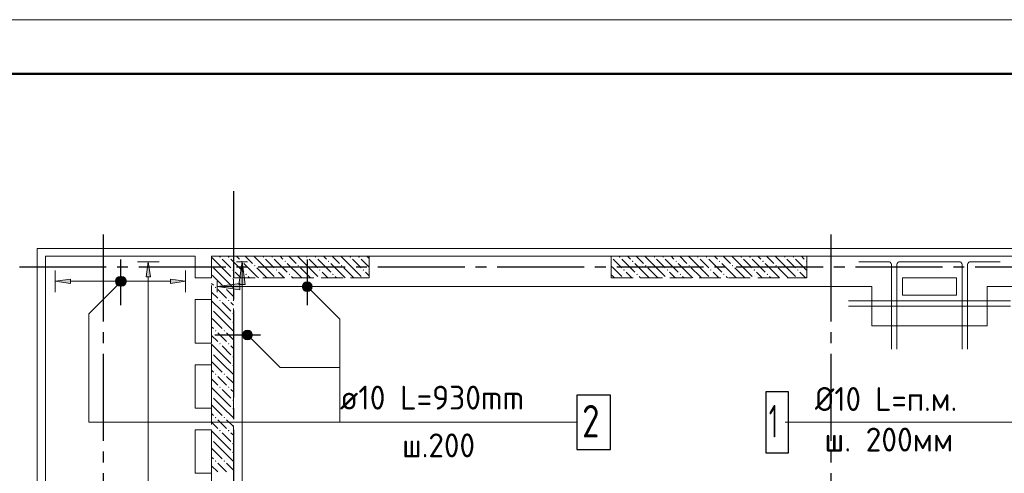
# Model space of a CAD drawing. Header units: millimetres. Extents: x 0 to 43617, y 0 to 59400.
# Tile 37 of 45: x 7157 to 16223, y 55220 to 59400. Entities that reach past the tile are written whole.
import ezdxf

# ---------------------------------------------------------------- set-up
doc = ezdxf.new("R2010")
doc.units = ezdxf.units.MM
doc.linetypes.add('______2', pattern=[270, 200, -70])
doc.linetypes.add('______5', pattern=[1100, 800, -100, 100, -100])
for name, color, linetype, lineweight in [('Standard', 7, 'Continuous', 25), ('ЖБ Пилон', 180, 'Continuous', 25), ('Обрамление П-обр. равн.', 7, 'Continuous', 25), ('Обрамление проемов стержнями', 7, 'Continuous', 25), ('Оси', 40, '______5', 18), ('Позиционная метка линия выноска', 7, 'Continuous', 13), ('Позиционная метка номер позиции', 7, 'Continuous', 13)]:
    doc.layers.add(name, color=color, linetype=linetype, lineweight=lineweight)
doc.layers.add('ЖБ Перекрытие верхний уровень', color=7, linetype='Continuous', lineweight=25, true_color=0xe0e0ff)
doc.layers.add('ЖБ Стена верхний уровень', color=7, linetype='Continuous', lineweight=25, true_color=0x006e00)
doc.styles.add('ISOCPEUR', font='txt')

msp = doc.modelspace()

# ---------------------------------------------------------------- hatches: boundary and pattern name
at = {"layer": 'ЖБ Пилон', "linetype": 'Continuous', "lineweight": 18, "transparency": 33554687}
for points in [[(12604, 57216.6), (12607.5, 57213.1), (12604, 57209.7)], [(12674.5, 57213.1), (12681, 57219.6), (12687.5, 57213.1), (12681, 57206.6)], [(12994.5, 57213.1), (13001, 57219.6), (13007.5, 57213.1), (13001, 57206.6)], [(13074.5, 57213.1), (13081, 57219.6), (13087.5, 57213.1), (13081, 57206.6)], [(13394.5, 57213.1), (13401, 57219.6), (13407.5, 57213.1), (13401, 57206.6)], [(13474.5, 57213.1), (13481, 57219.6), (13487.5, 57213.1), (13481, 57206.6)], [(13794.5, 57213.1), (13801, 57219.6), (13807.5, 57213.1), (13801, 57206.6)], [(13874.5, 57213.1), (13881, 57219.6), (13887.5, 57213.1), (13881, 57206.6)], [(14194.5, 57213.1), (14201, 57219.6), (14207.5, 57213.1), (14201, 57206.6)], [(14274.5, 57213.1), (14281, 57219.6), (14287.5, 57213.1), (14281, 57206.6)], [(12794.5, 57173.1), (12801, 57179.6), (12807.5, 57173.1), (12801, 57166.6)], [(12914.5, 57133.1), (12921, 57139.6), (12927.5, 57133.1), (12921, 57126.6)], [(13194.5, 57173.1), (13201, 57179.6), (13207.5, 57173.1), (13201, 57166.6)], [(13314.5, 57133.1), (13321, 57139.6), (13327.5, 57133.1), (13321, 57126.6)], [(13594.5, 57173.1), (13601, 57179.6), (13607.5, 57173.1), (13601, 57166.6)], [(13714.5, 57133.1), (13721, 57139.6), (13727.5, 57133.1), (13721, 57126.6)], [(13994.5, 57173.1), (14001, 57179.6), (14007.5, 57173.1), (14001, 57166.6)], [(14114.5, 57133.1), (14121, 57139.6), (14127.5, 57133.1), (14121, 57126.6)], [(14394.5, 57173.1), (14401, 57179.6), (14404, 57176.6), (14404, 57169.7), (14401, 57166.6)], [(12714.5, 57093.1), (12721, 57099.6), (12727.5, 57093.1), (12721, 57086.6)], [(12834.5, 57053.1), (12841, 57059.6), (12847.4, 57053.1), (12841, 57046.6)], [(13114.5, 57093.1), (13121, 57099.6), (13127.5, 57093.1), (13121, 57086.6)], [(13234.5, 57053.1), (13241, 57059.6), (13247.4, 57053.1), (13241, 57046.6)], [(13514.5, 57093.1), (13521, 57099.6), (13527.5, 57093.1), (13521, 57086.6)], [(13634.5, 57053.1), (13641, 57059.6), (13647.4, 57053.1), (13641, 57046.6)], [(13914.5, 57093.1), (13921, 57099.6), (13927.5, 57093.1), (13921, 57086.6)], [(14034.5, 57053.1), (14041, 57059.6), (14047.4, 57053.1), (14041, 57046.6)], [(14314.5, 57093.1), (14321, 57099.6), (14327.5, 57093.1), (14321, 57086.6)]]:
    msp.add_hatch(color=7, dxfattribs=at).paths.add_polyline_path(points, flags=16)
at = {"layer": 'ЖБ Стена верхний уровень', "linetype": 'Continuous', "lineweight": 18, "transparency": 33554687}
for points in [[(8994.5, 57213.1), (9001, 57219.6), (9007.5, 57213.1), (9001, 57206.6)], [(9074.5, 57213.1), (9081, 57219.6), (9087.5, 57213.1), (9081, 57206.6)], [(9394.5, 57213.1), (9401, 57219.6), (9407.5, 57213.1), (9401, 57206.6)], [(9474.5, 57213.1), (9481, 57219.6), (9487.5, 57213.1), (9481, 57206.6)], [(9794.5, 57213.1), (9801, 57219.6), (9807.5, 57213.1), (9801, 57206.6)], [(9874.5, 57213.1), (9881, 57219.6), (9887.5, 57213.1), (9881, 57206.6)], [(10194.5, 57213.1), (10201, 57219.6), (10207.5, 57213.1), (10201, 57206.6)], [(10274.5, 57213.1), (10281, 57219.6), (10287.5, 57213.1), (10281, 57206.6)], [(8924, 57136.6), (8927.5, 57133.1), (8924, 57129.7)], [(9194.5, 57173.1), (9201, 57179.6), (9207.5, 57173.1), (9201, 57166.6)], [(9314.5, 57133.1), (9321, 57139.6), (9327.5, 57133.1), (9321, 57126.6)], [(9594.5, 57173.1), (9601, 57179.6), (9607.5, 57173.1), (9601, 57166.6)], [(9714.5, 57133.1), (9721, 57139.6), (9727.5, 57133.1), (9721, 57126.6)], [(9994.5, 57173.1), (10001, 57179.6), (10007.5, 57173.1), (10001, 57166.6)], [(10114.5, 57133.1), (10121, 57139.6), (10127.5, 57133.1), (10121, 57126.6)], [(9114.5, 57093.1), (9121, 57099.6), (9124, 57096.6), (9124, 57089.7), (9121, 57086.6)], [(9124, 57096.6), (9127.5, 57093.1), (9124, 57089.7)], [(9234.5, 57053.1), (9241, 57059.6), (9247.4, 57053.1), (9241, 57046.6)], [(9514.5, 57093.1), (9521, 57099.6), (9527.5, 57093.1), (9521, 57086.6)], [(9634.5, 57053.1), (9641, 57059.6), (9647.4, 57053.1), (9641, 57046.6)], [(9914.5, 57093.1), (9921, 57099.6), (9927.5, 57093.1), (9921, 57086.6)], [(10034.5, 57053.1), (10041, 57059.6), (10047.4, 57053.1), (10041, 57046.6)], [(10314.5, 57093.1), (10321, 57099.6), (10327.5, 57093.1), (10321, 57086.6)], [(8954.5, 56933.1), (8960.9, 56939.6), (8967.4, 56933.1), (8960.9, 56926.6)], [(9034.5, 56933.1), (9041, 56939.6), (9047.4, 56933.1), (9041, 56926.6)], [(9114.5, 57013.1), (9121, 57019.6), (9124, 57016.6), (9124, 57009.7), (9121, 57006.6)], [(8994.5, 56813.1), (9001, 56819.6), (9007.5, 56813.1), (9001, 56806.6)], [(9074.5, 56813.1), (9081, 56819.6), (9087.5, 56813.1), (9081, 56806.6)], [(8924, 56736.6), (8927.5, 56733.1), (8924, 56729.7)], [(9114.5, 56693.1), (9121, 56699.6), (9124, 56696.6), (9124, 56689.7), (9121, 56686.6)], [(9114.5, 56613.1), (9121, 56619.6), (9124, 56616.6), (9124, 56609.7), (9121, 56606.6)], [(8954.5, 56533.1), (8960.9, 56539.6), (8967.4, 56533.1), (8960.9, 56526.6)], [(9034.5, 56533.1), (9041, 56539.6), (9047.4, 56533.1), (9041, 56526.6)], [(8994.5, 56413.1), (9001, 56419.6), (9007.5, 56413.1), (9001, 56406.6)], [(9074.5, 56413.1), (9081, 56419.6), (9087.5, 56413.1), (9081, 56406.6)], [(8924, 56336.6), (8927.5, 56333.1), (8924, 56329.7)], [(9114.5, 56293.1), (9121, 56299.6), (9124, 56296.6), (9124, 56289.7), (9121, 56286.6)], [(9114.5, 56213.1), (9121, 56219.6), (9124, 56216.6), (9124, 56209.7), (9121, 56206.6)], [(8954.5, 56133.1), (8960.9, 56139.6), (8967.4, 56133.1), (8960.9, 56126.6)], [(9034.5, 56133.1), (9041, 56139.6), (9047.4, 56133.1), (9041, 56126.6)], [(8994.5, 56013.1), (9001, 56019.6), (9007.5, 56013.1), (9001, 56006.6)], [(9074.5, 56013.1), (9081, 56019.6), (9087.5, 56013.1), (9081, 56006.6)], [(8924, 55936.6), (8927.5, 55933.1), (8924, 55929.7)], [(9114.5, 55893.1), (9121, 55899.6), (9124, 55896.6), (9124, 55889.7), (9121, 55886.6)], [(9114.5, 55813.1), (9121, 55819.6), (9124, 55816.6), (9124, 55809.7), (9121, 55806.6)], [(8954.5, 55733.1), (8960.9, 55739.6), (8967.4, 55733.1), (8960.9, 55726.6)], [(9034.5, 55733.1), (9041, 55739.6), (9047.4, 55733.1), (9041, 55726.6)], [(8994.5, 55613.1), (9001, 55619.6), (9007.5, 55613.1), (9001, 55606.6)], [(9074.5, 55613.1), (9081, 55619.6), (9087.5, 55613.1), (9081, 55606.6)], [(8924, 55536.6), (8927.5, 55533.1), (8924, 55529.7)], [(9114.5, 55493.1), (9121, 55499.6), (9124, 55496.6), (9124, 55489.7), (9121, 55486.6)], [(9114.5, 55413.1), (9121, 55419.6), (9124, 55416.6), (9124, 55409.7), (9121, 55406.6)], [(8954.5, 55333.1), (8960.9, 55339.6), (8967.4, 55333.1), (8960.9, 55326.6)], [(9034.5, 55333.1), (9041, 55339.6), (9047.4, 55333.1), (9041, 55326.6)]]:
    msp.add_hatch(color=7, dxfattribs=at).paths.add_polyline_path(points, flags=16)
at = {"layer": 'Обрамление П-обр. равн.', "linetype": 'Continuous', "lineweight": 13, "transparency": 33554687}
for points in [[(8360.1, 57030), (8340.1, 57170), (8320, 57030)], [(8045.3, 57012.5), (8061.5, 56951.3), (8061.5, 57028.7)], [(8061.5, 57028.7), (8084, 56945), (8084, 57035)], [(8061.5, 57028.7), (8061.5, 56951.3), (8084, 56945)], [(8084, 57035), (8084, 56945), (8106.5, 56951.3)], [(8084, 57035), (8106.5, 56951.3), (8106.5, 57028.7)], [(8106.5, 57028.7), (8106.5, 56951.3), (8122.7, 56967.5)], [(8106.5, 57028.7), (8122.7, 56967.5), (8122.7, 57012.5)], [(8045.3, 56967.5), (8045.3, 57012.5), (8039, 56990)], [(8045.3, 57012.5), (8045.3, 56967.5), (8061.5, 56951.3)], [(8122.7, 57012.5), (8122.7, 56967.5), (8129, 56990)], [(8544, 56970), (8684, 56990), (8544, 57010)]]:
    msp.add_hatch(color=7, dxfattribs=at).paths.add_polyline_path(points)
msp.add_hatch(color=7, dxfattribs=at).paths.add_polyline_path([(7624, 56970), (7484, 56990), (7624, 57010)], flags=16)
at = {"layer": 'Позиционная метка линия выноска', "linetype": 'Continuous', "lineweight": 13, "transparency": 33554687}
msp.add_hatch(color=7, dxfattribs=at).paths.add_polyline_path([(9174, 56960), (9204, 57170), (9234, 56960)], flags=16)
msp.add_hatch(color=7, dxfattribs=at).paths.add_polyline_path([(9184, 56970), (8974, 56940), (9184, 56910)])
at = {"layer": 'Позиционная метка номер позиции', "linetype": 'Continuous', "lineweight": 13, "transparency": 33554687}
for points in [[(8137.3, 56978.5), (8082.6, 57033.3), (8062.2, 57021.8)], [(8137.3, 57001.5), (8105.5, 57033.3), (8082.6, 57033.3)], [(8137.3, 57001.5), (8082.6, 57033.3), (8137.3, 56978.5)], [(8105.5, 57033.3), (8137.3, 57001.5), (8125.8, 57021.8)], [(8125.8, 56958.2), (8062.2, 57021.8), (8050.7, 57001.5)], [(8125.8, 56958.2), (8050.7, 57001.5), (8105.5, 56946.7)], [(8105.5, 56946.7), (8050.7, 57001.5), (8050.7, 56978.5)], [(8105.5, 56946.7), (8050.7, 56978.5), (8082.6, 56946.7)], [(8082.6, 56946.7), (8050.7, 56978.5), (8062.2, 56958.2)], [(8137.3, 56978.5), (8062.2, 57021.8), (8125.8, 56958.2)], [(9760.7, 56951.5), (9792.5, 56983.3), (9772.2, 56971.8)], [(9792.5, 56983.3), (9760.7, 56951.5), (9760.7, 56928.5)], [(9792.5, 56983.3), (9760.7, 56928.5), (9815.5, 56983.3)], [(9815.5, 56983.3), (9760.7, 56928.5), (9772.2, 56908.2)], [(9815.5, 56983.3), (9772.2, 56908.2), (9835.8, 56971.8)], [(9835.8, 56971.8), (9772.2, 56908.2), (9792.5, 56896.7)], [(9835.8, 56971.8), (9792.5, 56896.7), (9847.3, 56951.5)], [(9847.3, 56951.5), (9792.5, 56896.7), (9815.5, 56896.7)], [(9847.3, 56951.5), (9815.5, 56896.7), (9847.3, 56928.5)], [(9847.3, 56928.5), (9815.5, 56896.7), (9835.8, 56908.2)], [(9210.7, 56506.5), (9242.5, 56538.3), (9222.2, 56526.8)], [(9242.5, 56538.3), (9210.7, 56506.5), (9210.7, 56483.5)], [(9242.5, 56538.3), (9210.7, 56483.5), (9265.4, 56538.3)], [(9265.4, 56538.3), (9210.7, 56483.5), (9222.2, 56463.2)], [(9265.4, 56538.3), (9222.2, 56463.2), (9285.8, 56526.8)], [(9285.8, 56526.8), (9222.2, 56463.2), (9242.5, 56451.7)], [(9285.8, 56526.8), (9242.5, 56451.7), (9297.3, 56506.5)], [(9297.3, 56506.5), (9242.5, 56451.7), (9265.4, 56451.7)], [(9297.3, 56506.5), (9265.4, 56451.7), (9297.3, 56483.5)], [(9297.3, 56483.5), (9265.4, 56451.7), (9285.8, 56463.2)]]:
    msp.add_hatch(color=7, dxfattribs=at).paths.add_polyline_path(points)

# ---------------------------------------------------------------- linework, layer by layer
at = {"layer": 'Standard', "color": 7, "linetype": 'Continuous', "lineweight": 13, "transparency": 33554687}
msp.add_lwpolyline([(0, 0), (42000, 0), (42000, 59400), (0, 59400), (0, 0)], close=True, dxfattribs=at)
at = {"layer": 'Standard', "color": 7, "linetype": 'Continuous', "lineweight": 50, "transparency": 33554687}
msp.add_lwpolyline([(2000, 58900), (41500, 58900), (41500, 500), (2000, 500), (2000, 58900)], close=True, dxfattribs=at)
at = {"layer": 'Standard', "color": 254, "linetype": 'Continuous', "lineweight": 13, "true_color": 0xc4c4ff, "transparency": 33554687}
msp.add_lwpolyline([(7319, 10025), (33145, 10025), (33145, 57291), (7319, 57291), (7319, 10025)], dxfattribs=at)
at = {"layer": 'ЖБ Перекрытие верхний уровень', "color": 7, "linetype": 'Continuous', "lineweight": 18, "transparency": 33554687}
for p, q in [((8774, 57220), (7394, 57220)), ((7394, 57220), (7394, 22670)), ((8774, 57020), (8774, 57220)), ((22354, 57220), (8924, 57220)), ((8924, 57220), (8924, 57020)), ((8924, 57020), (8774, 57020)), ((15784, 57020), (15284, 57020)), ((15284, 57020), (15284, 56860)), ((15784, 56860), (15784, 57020)), ((15284, 56860), (15784, 56860)), ((8774, 56420), (8774, 56820)), ((8774, 56820), (8924, 56820)), ((8924, 56820), (8924, 56420)), ((8924, 56420), (8774, 56420)), ((8774, 55820), (8774, 56220)), ((8774, 56220), (8924, 56220)), ((8924, 56220), (8924, 55820)), ((8924, 55820), (8774, 55820)), ((8774, 55220), (8774, 55620)), ((8774, 55620), (8924, 55620)), ((8924, 55620), (8924, 55220)), ((8924, 55220), (8774, 55220))]:
    msp.add_line(p, q, dxfattribs=at)
at = {"layer": 'ЖБ Пилон', "color": 253, "linetype": '______2', "lineweight": 13, "true_color": 0xa0a0a0, "transparency": 33554687}
for p, q in [((14404, 57220), (12604, 57220)), ((12604, 57220), (12604, 57020)), ((14404, 57020), (14404, 57220)), ((12604, 57020), (14404, 57020))]:
    msp.add_line(p, q, dxfattribs=at)
at = {"layer": 'ЖБ Пилон', "color": 9, "linetype": 'Continuous', "lineweight": 18, "true_color": 0xc7c7c7, "transparency": 33554687}
for p, q in [((12754.1, 57220), (12781, 57193.1)), ((12834.1, 57220), (12901, 57153.1)), ((13021, 57113.1), (12914.1, 57220)), ((13154.1, 57220), (13181, 57193.1)), ((13234.1, 57220), (13301, 57153.1)), ((13421, 57113.1), (13314.1, 57220)), ((13554.1, 57220), (13581, 57193.1)), ((13634.1, 57220), (13701, 57153.1)), ((13821, 57113.1), (13714.1, 57220)), ((13954.1, 57220), (13981, 57193.1)), ((14034.1, 57220), (14101, 57153.1)), ((14221, 57113.1), (14114.1, 57220)), ((14354.1, 57220), (14381, 57193.1)), ((12621, 57113.1), (12604, 57130.1)), ((12621, 57193.1), (12701, 57113.1)), ((12701, 57193.1), (12821, 57073.1)), ((12941, 57033.1), (12821, 57153.1)), ((13021, 57193.1), (13101, 57113.1)), ((13101, 57193.1), (13221, 57073.1)), ((13341, 57033.1), (13221, 57153.1)), ((13421, 57193.1), (13501, 57113.1)), ((13501, 57193.1), (13621, 57073.1)), ((13741, 57033.1), (13621, 57153.1)), ((13821, 57193.1), (13901, 57113.1)), ((13901, 57193.1), (14021, 57073.1)), ((14141, 57033.1), (14021, 57153.1)), ((14221, 57193.1), (14301, 57113.1)), ((14301, 57193.1), (14404, 57090.1)), ((12604, 57050.1), (12621, 57033.1)), ((12621, 57113.1), (12701, 57033.1)), ((12621, 57033.1), (12634.1, 57020)), ((12781, 57033.1), (12741, 57073.1)), ((12794.1, 57020), (12781, 57033.1)), ((12860.9, 57033.1), (12874.1, 57020)), ((12941, 57113.1), (13021, 57033.1)), ((12941, 57033.1), (12954.1, 57020)), ((13021, 57113.1), (13101, 57033.1)), ((13021, 57033.1), (13034.1, 57020)), ((13181, 57033.1), (13141, 57073.1)), ((13194.1, 57020), (13181, 57033.1)), ((13260.9, 57033.1), (13274.1, 57020)), ((13341, 57113.1), (13421, 57033.1)), ((13341, 57033.1), (13354.1, 57020)), ((13421, 57113.1), (13501, 57033.1)), ((13421, 57033.1), (13434.1, 57020)), ((13581, 57033.1), (13541, 57073.1)), ((13594.1, 57020), (13581, 57033.1)), ((13660.9, 57033.1), (13674.1, 57020)), ((13741, 57113.1), (13821, 57033.1)), ((13741, 57033.1), (13754.1, 57020)), ((13821, 57113.1), (13901, 57033.1)), ((13821, 57033.1), (13834.1, 57020)), ((13981, 57033.1), (13941, 57073.1)), ((13994.1, 57020), (13981, 57033.1)), ((14060.9, 57033.1), (14074.1, 57020)), ((14141, 57113.1), (14221, 57033.1)), ((14141, 57033.1), (14154.1, 57020)), ((14221, 57113.1), (14301, 57033.1)), ((14221, 57033.1), (14234.1, 57020)), ((14381, 57033.1), (14341, 57073.1)), ((14394.1, 57020), (14381, 57033.1))]:
    msp.add_line(p, q, dxfattribs=at)
at = {"layer": 'ЖБ Стена верхний уровень', "color": 251, "linetype": '______2', "lineweight": 13, "true_color": 0x656565, "transparency": 33554687}
for p, q in [((9124, 57220), (8924, 57220)), ((8924, 57220), (8924, 53570)), ((10374, 57220), (9124, 57220)), ((10374, 57020), (10374, 57220)), ((9124, 57020), (10374, 57020)), ((9124, 53570), (9124, 57020))]:
    msp.add_line(p, q, dxfattribs=at)
at = {"layer": 'ЖБ Стена верхний уровень', "color": 9, "linetype": 'Continuous', "lineweight": 18, "true_color": 0xc7c7c7, "transparency": 33554687}
for p, q in [((9021, 57113.1), (8924, 57210.1)), ((9154.1, 57220), (9181, 57193.1)), ((9234.1, 57220), (9301, 57153.1)), ((9421, 57113.1), (9314.1, 57220)), ((9554.1, 57220), (9581, 57193.1)), ((9634.1, 57220), (9701, 57153.1)), ((9821, 57113.1), (9714.1, 57220)), ((9954.1, 57220), (9981, 57193.1)), ((10034.1, 57220), (10101, 57153.1)), ((10221, 57113.1), (10114.1, 57220)), ((10354.1, 57220), (10374, 57200.1)), ((9021, 57193.1), (9101, 57113.1)), ((9101, 57193.1), (9124, 57170.1)), ((9124, 57170.1), (9221, 57073.1)), ((9341, 57033.1), (9221, 57153.1)), ((9421, 57193.1), (9501, 57113.1)), ((9501, 57193.1), (9621, 57073.1)), ((9741, 57033.1), (9621, 57153.1)), ((9821, 57193.1), (9901, 57113.1)), ((9901, 57193.1), (10021, 57073.1)), ((10141, 57033.1), (10021, 57153.1)), ((10221, 57193.1), (10301, 57113.1)), ((10301, 57193.1), (10374, 57120.1)), ((8941, 57033.1), (8924, 57050.1)), ((8941, 57113.1), (9021, 57033.1)), ((8941, 57033.1), (9021, 56953.1)), ((9021, 57113.1), (9101, 57033.1)), ((9021, 57033.1), (9124, 56930.1)), ((9181, 57033.1), (9141, 57073.1)), ((9194.1, 57020), (9181, 57033.1)), ((9260.9, 57033.1), (9274.1, 57020)), ((9341, 57113.1), (9421, 57033.1)), ((9341, 57033.1), (9354.1, 57020)), ((9421, 57113.1), (9501, 57033.1)), ((9421, 57033.1), (9434.1, 57020)), ((9581, 57033.1), (9541, 57073.1)), ((9594.1, 57020), (9581, 57033.1)), ((9660.9, 57033.1), (9674.1, 57020)), ((9741, 57113.1), (9821, 57033.1)), ((9741, 57033.1), (9754.1, 57020)), ((9821, 57113.1), (9901, 57033.1)), ((9821, 57033.1), (9834.1, 57020)), ((9981, 57033.1), (9941, 57073.1)), ((9994.1, 57020), (9981, 57033.1)), ((10060.9, 57033.1), (10074.1, 57020)), ((10141, 57113.1), (10221, 57033.1)), ((10141, 57033.1), (10154.1, 57020)), ((10221, 57113.1), (10301, 57033.1)), ((10221, 57033.1), (10234.1, 57020)), ((10374, 57040.1), (10341, 57073.1)), ((8924, 56970.1), (8941, 56953.1)), ((8924, 56890.1), (8981, 56833.1)), ((9021, 56873.1), (8981, 56913.1)), ((9060.9, 56833.1), (9021, 56873.1)), ((9060.9, 56913.1), (9124, 56850.1)), ((9021, 56713.1), (8924, 56810.1)), ((9021, 56793.1), (9101, 56713.1)), ((9101, 56793.1), (9124, 56770.1)), ((8941, 56713.1), (9021, 56633.1)), ((9021, 56713.1), (9101, 56633.1)), ((8941, 56633.1), (8924, 56650.1)), ((8941, 56633.1), (9021, 56553.1)), ((9021, 56633.1), (9124, 56530.1)), ((8924, 56570.1), (8941, 56553.1)), ((8924, 56490.1), (8981, 56433.1)), ((9021, 56473.1), (8981, 56513.1)), ((9060.9, 56513.1), (9124, 56450.1)), ((9021, 56313.1), (8924, 56410.1)), ((9060.9, 56433.1), (9021, 56473.1)), ((9021, 56393.1), (9101, 56313.1)), ((9101, 56393.1), (9124, 56370.1)), ((8941, 56313.1), (9021, 56233.1)), ((9021, 56313.1), (9101, 56233.1)), ((8941, 56233.1), (8924, 56250.1)), ((8941, 56233.1), (9021, 56153.1)), ((9021, 56233.1), (9124, 56130.1)), ((8924, 56170.1), (8941, 56153.1)), ((8924, 56090.1), (8981, 56033.1)), ((9021, 56073.1), (8981, 56113.1)), ((9060.9, 56033.1), (9021, 56073.1)), ((9060.9, 56113.1), (9124, 56050.1)), ((9021, 55913.1), (8924, 56010.1)), ((9021, 55993.1), (9101, 55913.1)), ((9101, 55993.1), (9124, 55970.1)), ((8941, 55833.1), (8924, 55850.1)), ((8941, 55913.1), (9021, 55833.1)), ((9021, 55913.1), (9101, 55833.1)), ((8924, 55770.1), (8941, 55753.1)), ((8941, 55833.1), (9021, 55753.1)), ((9021, 55833.1), (9124, 55730.1)), ((8924, 55690.1), (8981, 55633.1)), ((9021, 55673.1), (8981, 55713.1)), ((9060.9, 55633.1), (9021, 55673.1)), ((9060.9, 55713.1), (9124, 55650.1)), ((9021, 55513.1), (8924, 55610.1)), ((9021, 55593.1), (9101, 55513.1)), ((9101, 55593.1), (9124, 55570.1)), ((8941, 55513.1), (9021, 55433.1)), ((9021, 55513.1), (9101, 55433.1)), ((8941, 55433.1), (8924, 55450.1)), ((8941, 55433.1), (9021, 55353.1)), ((9021, 55433.1), (9124, 55330.1)), ((8924, 55370.1), (8941, 55353.1)), ((9021, 55273.1), (8981, 55313.1)), ((9060.9, 55313.1), (9124, 55250.1)), ((8924, 55290.1), (8981, 55233.1)), ((9060.9, 55233.1), (9021, 55273.1))]:
    msp.add_line(p, q, dxfattribs=at)
at = {"layer": 'Обрамление П-обр. равн.', "color": 7, "linetype": 'Continuous', "lineweight": 25, "transparency": 33554687}
for p, q in [((8084, 57190), (8084, 56770)), ((9804, 57190), (9804, 56770)), ((8954, 56495), (9374, 56495))]:
    msp.add_line(p, q, dxfattribs=at)
at = {"layer": 'Обрамление П-обр. равн.', "color": 251, "linetype": 'Continuous', "lineweight": 13, "true_color": 0x494949, "transparency": 33554687}
for p, q in [((8340.1, 57170), (8240.1, 57170)), ((8340.1, 57170), (8320, 57030)), ((8360.1, 57030), (8340.1, 57170)), ((8340.1, 57170), (8440.1, 57170)), ((8340.1, 57170), (8340.1, 57170)), ((7484, 56990), (7484, 57090)), ((8084, 57035), (8084, 57035)), ((8320, 57030), (8360.1, 57030)), ((8340.1, 54800), (8340.1, 57030)), ((8684, 56990), (8684, 57090)), ((7484, 56990), (7624, 57010)), ((7624, 56970), (7484, 56990)), ((7484, 56990), (7484, 56890)), ((7484, 56990), (7484, 56990)), ((7624, 57010), (7624, 56970)), ((7624, 56990), (8054, 56990)), ((8084, 56945), (8084, 56945)), ((8114, 56990), (8544, 56990)), ((8684, 56990), (8544, 57010)), ((8544, 57010), (8544, 56970)), ((8544, 56970), (8684, 56990)), ((8684, 56990), (8684, 56890)), ((8684, 56990), (8684, 56990))]:
    msp.add_line(p, q, dxfattribs=at)
at = {"layer": 'Обрамление П-обр. равн.', "color": 7, "linetype": 'Continuous', "lineweight": 13, "transparency": 33554687}
msp.add_line((10085.5, 55690), (12127.5, 55690), dxfattribs=at)
at = {"layer": 'Обрамление П-обр. равн.', "color": 7, "linetype": 'Continuous', "lineweight": 25, "transparency": 33554687}
msp.add_lwpolyline([(12285.5, 55440), (12595.5, 55440), (12595.5, 55940), (12285.5, 55940), (12285.5, 55440)], dxfattribs=at)
at = {"layer": 'Обрамление П-обр. равн.', "color": 251, "linetype": 'Continuous', "lineweight": 13, "true_color": 0x494949, "transparency": 33554687}
msp.add_circle((8084, 56990), 45, dxfattribs=at)
at = {"layer": 'Обрамление проемов стержнями', "color": 7, "linetype": 'Continuous', "lineweight": 18, "transparency": 33554687}
for p, q in [((14789, 56810), (16279, 56810)), ((14789, 56810), (16279, 56810)), ((14789, 56760), (16279, 56760)), ((14789, 56760), (16279, 56760))]:
    msp.add_line(p, q, dxfattribs=at)
for points in [[(15184, 56365), (15184, 57141.3), (15183.3, 57146.6), (15181.5, 57152.1), (15178.6, 57157.1), (15175.2, 57161.2), (15171.1, 57164.6), (15166.1, 57167.5), (15160.6, 57169.3), (15155.3, 57170), (14884, 57170)], [(15184, 56365), (15184, 57141.3), (15183.3, 57146.6), (15181.5, 57152.1), (15178.6, 57157.1), (15175.2, 57161.2), (15171.1, 57164.6), (15166.1, 57167.5), (15160.6, 57169.3), (15155.3, 57170), (14884, 57170)], [(15184, 56365), (15184, 57141.3), (15183.3, 57146.6), (15181.5, 57152.1), (15178.6, 57157.1), (15175.2, 57161.2), (15171.1, 57164.6), (15166.1, 57167.5), (15160.6, 57169.3), (15155.3, 57170), (14884, 57170)], [(15184, 56365), (15184, 57141.3), (15183.3, 57146.6), (15181.5, 57152.1), (15178.6, 57157.1), (15175.2, 57161.2), (15171.1, 57164.6), (15166.1, 57167.5), (15160.6, 57169.3), (15155.3, 57170), (14884, 57170)], [(15234, 56365), (15234, 57141.3), (15234.7, 57146.6), (15236.5, 57152.1), (15239.3, 57157.1), (15242.8, 57161.2), (15246.9, 57164.6), (15251.9, 57167.5), (15257.4, 57169.3), (15262.7, 57170), (15534, 57170)], [(15234, 56365), (15234, 57141.3), (15234.7, 57146.6), (15236.5, 57152.1), (15239.3, 57157.1), (15242.8, 57161.2), (15246.9, 57164.6), (15251.9, 57167.5), (15257.4, 57169.3), (15262.7, 57170), (15534, 57170)], [(15234, 56365), (15234, 57141.3), (15234.7, 57146.6), (15236.5, 57152.1), (15239.3, 57157.1), (15242.8, 57161.2), (15246.9, 57164.6), (15251.9, 57167.5), (15257.4, 57169.3), (15262.7, 57170), (15534, 57170)], [(15234, 56365), (15234, 57141.3), (15234.7, 57146.6), (15236.5, 57152.1), (15239.3, 57157.1), (15242.8, 57161.2), (15246.9, 57164.6), (15251.9, 57167.5), (15257.4, 57169.3), (15262.7, 57170), (15534, 57170)], [(15834, 56365), (15834, 57141.3), (15833.3, 57146.6), (15831.5, 57152.1), (15828.6, 57157.1), (15825.2, 57161.2), (15821.1, 57164.6), (15816.1, 57167.5), (15810.6, 57169.3), (15805.3, 57170), (15534, 57170)], [(15834, 56365), (15834, 57141.3), (15833.3, 57146.6), (15831.5, 57152.1), (15828.6, 57157.1), (15825.2, 57161.2), (15821.1, 57164.6), (15816.1, 57167.5), (15810.6, 57169.3), (15805.3, 57170), (15534, 57170)], [(15834, 56365), (15834, 57141.3), (15833.3, 57146.6), (15831.5, 57152.1), (15828.6, 57157.1), (15825.2, 57161.2), (15821.1, 57164.6), (15816.1, 57167.5), (15810.6, 57169.3), (15805.3, 57170), (15534, 57170)], [(15834, 56365), (15834, 57141.3), (15833.3, 57146.6), (15831.5, 57152.1), (15828.6, 57157.1), (15825.2, 57161.2), (15821.1, 57164.6), (15816.1, 57167.5), (15810.6, 57169.3), (15805.3, 57170), (15534, 57170)], [(15884, 56365), (15884, 57141.3), (15884.7, 57146.6), (15886.5, 57152.1), (15889.3, 57157.1), (15892.8, 57161.2), (15896.9, 57164.6), (15901.9, 57167.5), (15907.4, 57169.3), (15912.7, 57170), (16184, 57170)], [(15884, 56365), (15884, 57141.3), (15884.7, 57146.6), (15886.5, 57152.1), (15889.3, 57157.1), (15892.8, 57161.2), (15896.9, 57164.6), (15901.9, 57167.5), (15907.4, 57169.3), (15912.7, 57170), (16184, 57170)], [(15884, 56365), (15884, 57141.3), (15884.7, 57146.6), (15886.5, 57152.1), (15889.3, 57157.1), (15892.8, 57161.2), (15896.9, 57164.6), (15901.9, 57167.5), (15907.4, 57169.3), (15912.7, 57170), (16184, 57170)], [(15884, 56365), (15884, 57141.3), (15884.7, 57146.6), (15886.5, 57152.1), (15889.3, 57157.1), (15892.8, 57161.2), (15896.9, 57164.6), (15901.9, 57167.5), (15907.4, 57169.3), (15912.7, 57170), (16184, 57170)]]:
    msp.add_lwpolyline(points, dxfattribs=at)
at = {"layer": 'Оси', "color": 8, "linetype": '______5', "lineweight": -3, "transparency": 33554687}
for p, q in [((9124, 57820), (9124, 7100)), ((7924, 57420), (7924, 7100)), ((14624, 57420), (14624, 7100)), ((23354, 57120), (4600, 57120))]:
    msp.add_line(p, q, dxfattribs=at)
at = {"layer": 'Позиционная метка линия выноска', "color": 251, "linetype": 'Continuous', "lineweight": 13, "true_color": 0x494949, "transparency": 33554687}
for p, q in [((9154, 57170), (9254, 57170)), ((9174, 56960), (9204, 57170)), ((9204, 57170), (9204, 57170)), ((9204, 57170), (9204, 57170)), ((9204, 57170), (9204, 57170)), ((9204, 57170), (9234, 56960)), ((8974, 56990), (8974, 56890)), ((9184, 56970), (8974, 56940)), ((8974, 56940), (8974, 56940)), ((8974, 56940), (8974, 56940)), ((8974, 56940), (8974, 56940)), ((8974, 56940), (9184, 56910)), ((9234, 56960), (9174, 56960)), ((9184, 56910), (9184, 56970)), ((9184, 56940), (9199, 56940)), ((9204, 56960), (9204, 56945))]:
    msp.add_line(p, q, dxfattribs=at)
for points in [[(9204, 57170), (9204, 53290), (7954, 53290), (7954, 49730), (9204, 49730), (9204, 42770), (7954, 42770), (7954, 39210), (9204, 39210), (9204, 32250), (7954, 32250), (7954, 29310), (9204, 29310), (9204, 22590), (7954, 22590), (7954, 21275)], [(21744, 32516.4), (21744, 42500), (23584, 42500), (23584, 50000), (21744, 50000), (21744, 56940), (16064, 56940), (16064, 56580), (15004, 56580), (15004, 56940), (8974, 56940)]]:
    msp.add_lwpolyline(points, dxfattribs=at)
at = {"layer": 'Позиционная метка номер позиции', "color": 7, "linetype": 'Continuous', "lineweight": 13, "transparency": 33554687}
for p, q in [((8062.2, 57021.8), (8062.2, 57021.8)), ((8062.2, 56958.2), (8062.2, 56958.2)), ((8125.8, 57021.8), (8125.8, 57021.8)), ((8125.8, 56958.2), (8125.8, 56958.2)), ((9772.2, 56971.8), (9772.2, 56971.8)), ((9835.8, 56971.8), (9835.8, 56971.8)), ((9772.2, 56908.2), (9772.2, 56908.2)), ((9835.8, 56908.2), (9835.8, 56908.2)), ((9222.2, 56526.8), (9222.2, 56526.8)), ((9285.8, 56526.8), (9285.8, 56526.8)), ((9222.2, 56463.2), (9222.2, 56463.2)), ((9285.8, 56463.2), (9285.8, 56463.2)), ((14205.5, 55690), (17537.8, 55690))]:
    msp.add_line(p, q, dxfattribs=at)
for points in [[(8094, 56990), (7794, 56690), (7794, 55690), (12285.5, 55690)], [(9804, 56940), (10104, 56640), (10104, 55690), (12285.5, 55690)], [(9254, 56495), (9554, 56195), (10104, 56195), (10104, 55690), (12285.5, 55690)]]:
    msp.add_lwpolyline(points, dxfattribs=at)
at = {"layer": 'Позиционная метка номер позиции', "color": 7, "linetype": 'Continuous', "lineweight": 25, "transparency": 33554687}
msp.add_lwpolyline([(14025.5, 55410), (14235.5, 55410), (14235.5, 55970), (14025.5, 55970), (14025.5, 55410)], dxfattribs=at)
at = {"layer": 'Позиционная метка номер позиции', "color": 7, "linetype": 'Continuous', "lineweight": 13, "transparency": 33554687}
for centre in [(8094, 56990), (9804, 56940), (9254, 56495)]:
    msp.add_circle(centre, 45, dxfattribs=at)

# ---------------------------------------------------------------- texts
at = {"layer": 'Обрамление П-обр. равн.', "color": 7, "linetype": 'Continuous', "lineweight": 13, "transparency": 33554687, "attachment_point": 7, "style": 'ISOCPEUR'}
for s, insert, char_height, width in [('\\W0.96;ø10 L=930mm ', (10105.5, 55807.3), 220, 1996.291), ('\\W0.78;2', (12335.5, 55550), 300, 326.407), ('\\W0.95;ш.200 ', (10677.5, 55367.3), 220, 962.122)]:
    msp.add_mtext(s, dxfattribs=dict(at, insert=insert, char_height=char_height, width=width))
at = {"layer": 'Позиционная метка номер позиции', "color": 7, "linetype": 'Continuous', "lineweight": 25, "transparency": 33554687, "attachment_point": 7, "style": 'ISOCPEUR'}
for s, insert, char_height, width in [('\\W0.94;Ø10 L=п.м.', (14478.7, 55794.5), 220, 1488.697), ('\\W0.56;1', (14055.5, 55550), 300, 233.324), ('\\W0.96;ш. 200мм', (14566.7, 55420.5), 220, 1315.474)]:
    msp.add_mtext(s, dxfattribs=dict(at, insert=insert, char_height=char_height, width=width))

doc.saveas('drawing.dxf')
